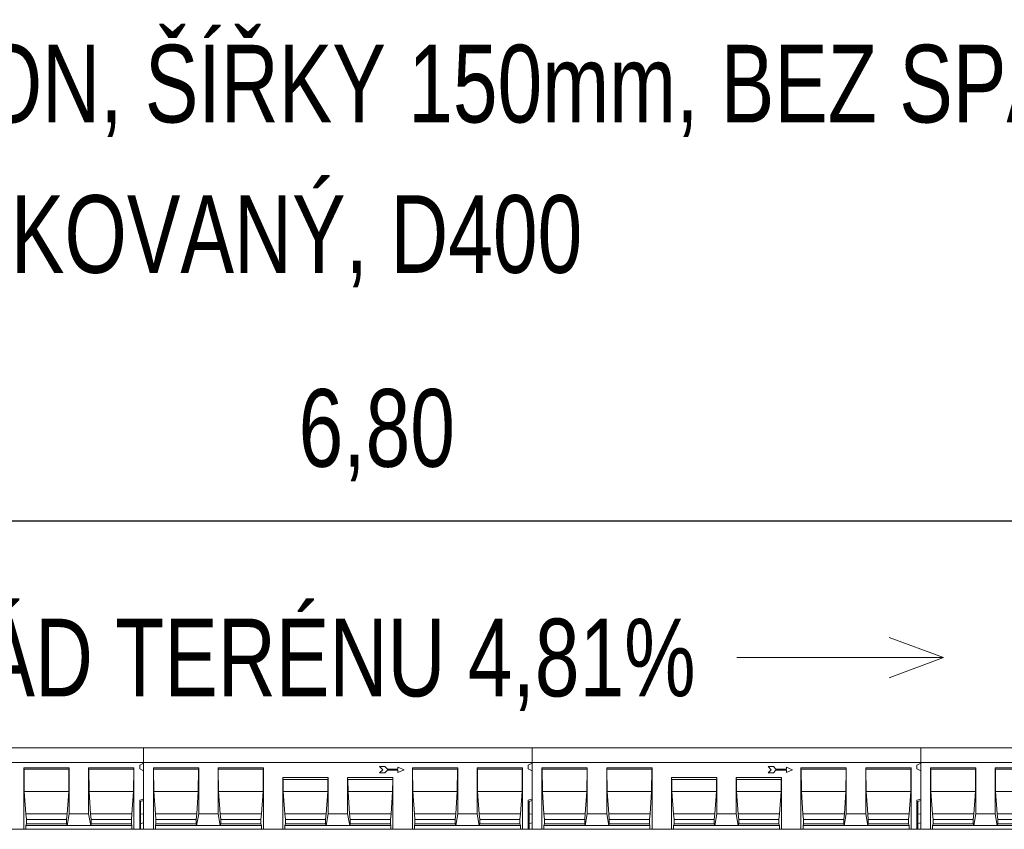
# Model space of a CAD drawing. Header units: metres. Extents: x 132658.5 to 132700.5, y 77167.9 to 77197.6.
# Tile 10 of 23: x 132663.9 to 132666.5, y 77183.2 to 77185.3. Entities that reach past the tile are written whole.
import ezdxf
from ezdxf.enums import TextEntityAlignment as Align

# ---------------------------------------------------------------- set-up
doc = ezdxf.new("R2010")
doc.units = ezdxf.units.M
doc.header["$MEASUREMENT"] = 0
doc.layers.get('0').update_dxf_attribs({"lineweight": 13})
doc.layers.get('DEFPOINTS').update_dxf_attribs({"lineweight": 0})
for name, color, linetype, lineweight in [('DUENN', 4, 'Continuous', 0), ('DUENN-18', 94, 'Continuous', 0), ('KOTY', 7, 'Continuous', 13), ('KRESBA', 6, 'Continuous', 0), ('SICHTBAR', 7, 'Continuous', 0)]:
    doc.layers.add(name, color=color, linetype=linetype, lineweight=lineweight)
doc.styles.add('STYLE-ARIAL', font='arial.ttf')
doc.styles.add('STYLE-ARIAL_CE_-TTF', font='Arial CE -ttf.shx')
doc.dimstyles.new('250', dxfattribs={"dimtxt": 0.5, "dimasz": 0.5, "dimexe": 0.25, "dimexo": 0.25, "dimgap": 0.25, "dimtad": 1, "dimdec": 0, "dimlfac": 1000, "dimdsep": 46, "dimtxsty": 'STYLE-ARIAL_CE_-TTF', "dimblk": 'KOTA_ZN250_1.0', "dimcen": 0, "dimadec": 4, "dimazin": 3, "dimtfac": 1, "dimtdec": 0, "dimtofl": 0, "dimtmove": 2, "dimatfit": 1, "dimldrblk": 'OBLIQUE', "dimfxl": 0, "dimfrac": 2, "dimtolj": 1, "dimarcsym": 0})

# ---------------------------------------------------------------- blocks, each defined once
blk = doc.blocks.new('KOTA_ZN250_1.0')
blk.add_line((0, 0), (-1, 0))
at = {"layer": 'KOTY', "ltscale": 0.25}
for p, q in [((0.424, 0.424), (-0.424, -0.424)), ((0, -0.5), (0, 0.5)), ((-0.5, 0), (0.5, 0))]:
    blk.add_line(p, q, dxfattribs=at)
blk = doc.blocks.new('*D113')
at = {"layer": 'DEFPOINTS', "color": 0, "linetype": 'Continuous', "lineweight": 13}
for p in [(132668.2499, 77183.9871), (132661.4499, 77183.4026), (132668.2499, 77183.4026)]:
    blk.add_point(p, dxfattribs=at)
at = {"layer": 'KOTY', "linetype": 'Continuous'}
for p, q in [((132661.4499, 77183.5026), (132661.4499, 77184.0871)), ((132668.2499, 77183.5026), (132668.2499, 77184.0871))]:
    blk.add_line(p, q, dxfattribs=at)
at = {"layer": 'KOTY', "color": 0, "linetype": 'Continuous', "lineweight": -2}
blk.add_line((132661.6499, 77183.9871), (132668.0499, 77183.9871), dxfattribs=at)
at = {"layer": 'KOTY', "color": 0, "linetype": 'Continuous', "lineweight": -2, "xscale": 0.2, "yscale": 0.2, "zscale": 0.2, "rotation": 180}
blk.add_blockref('KOTA_ZN250_1.0', (132661.4499, 77183.9871), dxfattribs=at)
at = {"layer": 'KOTY', "color": 0, "linetype": 'Continuous', "lineweight": -2, "xscale": 0.2, "yscale": 0.2, "zscale": 0.2}
blk.add_blockref('KOTA_ZN250_1.0', (132668.2499, 77183.9871), dxfattribs=at)
at = {"layer": 'KOTY', "color": 0, "linetype": 'Continuous', "lineweight": 13, "insert": (132664.8499, 77184.2073), "char_height": 0.2, "attachment_point": 5, "style": 'STYLE-ARIAL'}
blk.add_mtext('\\A1;\\H1x;\\W0.74;6,80', dxfattribs=at)
blk = doc.blocks.new('_Oblique')
at = {"color": 0, "linetype": 'ByBlock', "lineweight": -2}
blk.add_line((0.5, 0.5), (-0.5, -0.5), dxfattribs=at)

msp = doc.modelspace()

# ---------------------------------------------------------------- linework, layer by layer
at = {"layer": 'DUENN', "color": 7, "lineweight": 0, "ltscale": 0.001}
for p, q in [((132664.8709, 77183.354), (132664.8572, 77183.354)), ((132664.8572, 77183.354), (132664.8651, 77183.3461)), ((132664.8651, 77183.3461), (132664.8572, 77183.3382)), ((132664.8772, 77183.3477), (132664.8709, 77183.354)), ((132664.8709, 77183.3382), (132664.8772, 77183.3445)), ((132664.9045, 77183.3477), (132664.8772, 77183.3477)), ((132664.8772, 77183.3445), (132664.9045, 77183.3445)), ((132664.9202, 77183.3461), (132664.9045, 77183.3529)), ((132664.9045, 77183.3529), (132664.9045, 77183.3477)), ((132664.9045, 77183.3393), (132664.9202, 77183.3461)), ((132664.9045, 77183.3445), (132664.9045, 77183.3393)), ((132665.8708, 77183.354), (132665.8572, 77183.354)), ((132665.8572, 77183.354), (132665.8651, 77183.3461)), ((132665.8651, 77183.3461), (132665.8572, 77183.3382)), ((132665.8771, 77183.3477), (132665.8708, 77183.354)), ((132665.8708, 77183.3382), (132665.8771, 77183.3445)), ((132665.9044, 77183.3477), (132665.8771, 77183.3477)), ((132665.8771, 77183.3445), (132665.9044, 77183.3445)), ((132665.9202, 77183.3461), (132665.9044, 77183.3529)), ((132665.9044, 77183.3529), (132665.9044, 77183.3477)), ((132665.9044, 77183.3393), (132665.9202, 77183.3461)), ((132665.9044, 77183.3445), (132665.9044, 77183.3393)), ((132664.8572, 77183.3382), (132664.8709, 77183.3382)), ((132665.8572, 77183.3382), (132665.8708, 77183.3382))]:
    msp.add_line(p, q, dxfattribs=at)
at = {"layer": 'DUENN-18', "color": 7, "linetype": 'Continuous', "lineweight": 0, "ltscale": 0.001}
for p, q in [((132664.0583, 77183.3506), (132663.9416, 77183.3506)), ((132663.9421, 77183.3476), (132663.9416, 77183.3506)), ((132663.9416, 77183.1926), (132663.9416, 77183.3506)), ((132663.9421, 77183.3476), (132664.0577, 77183.3476)), ((132663.9427, 77183.2901), (132663.9421, 77183.3476)), ((132664.0577, 77183.3476), (132664.0572, 77183.2901)), ((132664.0583, 77183.3506), (132664.0577, 77183.3476)), ((132664.0583, 77183.2326), (132664.0583, 77183.3506)), ((132664.2249, 77183.3506), (132664.1083, 77183.3506)), ((132664.1088, 77183.3476), (132664.1083, 77183.3506)), ((132664.1083, 77183.2326), (132664.1083, 77183.3506)), ((132664.1088, 77183.3476), (132664.2244, 77183.3476)), ((132664.1093, 77183.2901), (132664.1088, 77183.3476)), ((132664.2244, 77183.3476), (132664.2239, 77183.2901)), ((132664.2249, 77183.3506), (132664.2244, 77183.3476)), ((132664.2249, 77183.1926), (132664.2249, 77183.3506)), ((132664.3916, 77183.3506), (132664.2749, 77183.3506)), ((132664.2755, 77183.3476), (132664.2749, 77183.3506)), ((132664.2749, 77183.1926), (132664.2749, 77183.3506)), ((132664.2755, 77183.3476), (132664.3911, 77183.3476)), ((132664.276, 77183.2901), (132664.2755, 77183.3476)), ((132664.3911, 77183.3476), (132664.3905, 77183.2901)), ((132664.3916, 77183.3506), (132664.3911, 77183.3476)), ((132664.3916, 77183.3506), (132664.3916, 77183.2326)), ((132664.5583, 77183.3506), (132664.4416, 77183.3506)), ((132664.4421, 77183.3476), (132664.4416, 77183.3506)), ((132664.4416, 77183.2326), (132664.4416, 77183.3506)), ((132664.4421, 77183.3476), (132664.5577, 77183.3476)), ((132664.4426, 77183.2901), (132664.4421, 77183.3476)), ((132664.5577, 77183.3476), (132664.5572, 77183.2901)), ((132664.5583, 77183.3506), (132664.5577, 77183.3476)), ((132664.5583, 77183.3506), (132664.5583, 77183.1926)), ((132665.0583, 77183.3506), (132664.9416, 77183.3506)), ((132664.9421, 77183.3476), (132664.9416, 77183.3506)), ((132664.9416, 77183.1926), (132664.9416, 77183.3506)), ((132664.9421, 77183.3476), (132665.0577, 77183.3476)), ((132664.9427, 77183.2901), (132664.9421, 77183.3476)), ((132665.0577, 77183.3476), (132665.0572, 77183.2901)), ((132665.0583, 77183.3506), (132665.0577, 77183.3476)), ((132665.0583, 77183.2326), (132665.0583, 77183.3506)), ((132665.2249, 77183.3506), (132665.1083, 77183.3506)), ((132665.1088, 77183.3476), (132665.1083, 77183.3506)), ((132665.1083, 77183.2326), (132665.1083, 77183.3506)), ((132665.1088, 77183.3476), (132665.2244, 77183.3476)), ((132665.1093, 77183.2901), (132665.1088, 77183.3476)), ((132665.2244, 77183.3476), (132665.2239, 77183.2901)), ((132665.2249, 77183.3506), (132665.2244, 77183.3476)), ((132665.2249, 77183.1926), (132665.2249, 77183.3506)), ((132665.3916, 77183.3506), (132665.2749, 77183.3506)), ((132665.2755, 77183.3476), (132665.2749, 77183.3506)), ((132665.2749, 77183.1926), (132665.2749, 77183.3506)), ((132665.2755, 77183.3476), (132665.391, 77183.3476)), ((132665.276, 77183.2901), (132665.2755, 77183.3476)), ((132665.391, 77183.3476), (132665.3905, 77183.2901)), ((132665.3916, 77183.3506), (132665.391, 77183.3476)), ((132665.3916, 77183.3506), (132665.3916, 77183.2326)), ((132665.5582, 77183.3506), (132665.4416, 77183.3506)), ((132665.4421, 77183.3476), (132665.4416, 77183.3506)), ((132665.4416, 77183.2326), (132665.4416, 77183.3506)), ((132665.4421, 77183.3476), (132665.5577, 77183.3476)), ((132665.4426, 77183.2901), (132665.4421, 77183.3476)), ((132665.5577, 77183.3476), (132665.5572, 77183.2901)), ((132665.5582, 77183.3506), (132665.5577, 77183.3476)), ((132665.5582, 77183.3506), (132665.5582, 77183.1926)), ((132666.0583, 77183.3506), (132665.9416, 77183.3506)), ((132665.9421, 77183.3476), (132665.9416, 77183.3506)), ((132665.9416, 77183.1926), (132665.9416, 77183.3506)), ((132665.9421, 77183.3476), (132666.0577, 77183.3476)), ((132665.9426, 77183.2901), (132665.9421, 77183.3476)), ((132666.0577, 77183.3476), (132666.0572, 77183.2901)), ((132666.0583, 77183.3506), (132666.0577, 77183.3476)), ((132666.0583, 77183.2326), (132666.0583, 77183.3506)), ((132666.2249, 77183.3506), (132666.1083, 77183.3506)), ((132666.1088, 77183.3476), (132666.1083, 77183.3506)), ((132666.1083, 77183.2326), (132666.1083, 77183.3506)), ((132666.1088, 77183.3476), (132666.2244, 77183.3476)), ((132666.1093, 77183.2901), (132666.1088, 77183.3476)), ((132666.2244, 77183.3476), (132666.2239, 77183.2901)), ((132666.2249, 77183.3506), (132666.2244, 77183.3476)), ((132666.2249, 77183.1926), (132666.2249, 77183.3506)), ((132666.3916, 77183.3506), (132666.2749, 77183.3506)), ((132666.2754, 77183.3476), (132666.2749, 77183.3506)), ((132666.2749, 77183.1926), (132666.2749, 77183.3506)), ((132666.2754, 77183.3476), (132666.391, 77183.3476)), ((132666.276, 77183.2901), (132666.2754, 77183.3476)), ((132666.391, 77183.3476), (132666.3905, 77183.2901)), ((132666.3916, 77183.3506), (132666.391, 77183.3476)), ((132666.3916, 77183.3506), (132666.3916, 77183.2326)), ((132666.5582, 77183.3506), (132666.4416, 77183.3506)), ((132666.4421, 77183.3476), (132666.4416, 77183.3506)), ((132666.4416, 77183.2326), (132666.4416, 77183.3506)), ((132666.4421, 77183.3476), (132666.5577, 77183.3476)), ((132666.4426, 77183.2901), (132666.4421, 77183.3476)), ((132664.6083, 77183.1926), (132664.6083, 77183.3256)), ((132664.6083, 77183.3256), (132664.609, 77183.3212)), ((132664.6083, 77183.3256), (132664.7249, 77183.3256)), ((132664.6093, 77183.2901), (132664.609, 77183.3212)), ((132664.609, 77183.3212), (132664.7242, 77183.3212)), ((132664.7242, 77183.3212), (132664.7239, 77183.2901)), ((132664.7242, 77183.3212), (132664.7249, 77183.3256)), ((132664.7249, 77183.3256), (132664.7249, 77183.2326)), ((132664.7749, 77183.2326), (132664.7749, 77183.3256)), ((132664.7749, 77183.3256), (132664.7757, 77183.3212)), ((132664.7749, 77183.3256), (132664.8916, 77183.3256)), ((132664.776, 77183.2901), (132664.7757, 77183.3212)), ((132664.7757, 77183.3212), (132664.8908, 77183.3212)), ((132664.8908, 77183.3212), (132664.8905, 77183.2901)), ((132664.8908, 77183.3212), (132664.8916, 77183.3256)), ((132664.8916, 77183.3256), (132664.8916, 77183.1926)), ((132665.6082, 77183.1926), (132665.6082, 77183.3256)), ((132665.6082, 77183.3256), (132665.609, 77183.3212)), ((132665.6082, 77183.3256), (132665.7249, 77183.3256)), ((132665.6093, 77183.2901), (132665.609, 77183.3212)), ((132665.609, 77183.3212), (132665.7241, 77183.3212)), ((132665.7241, 77183.3212), (132665.7239, 77183.2901)), ((132665.7241, 77183.3212), (132665.7249, 77183.3256)), ((132665.7249, 77183.3256), (132665.7249, 77183.2326)), ((132665.7749, 77183.2326), (132665.7749, 77183.3256)), ((132665.7749, 77183.3256), (132665.7757, 77183.3212)), ((132665.7749, 77183.3256), (132665.8916, 77183.3256)), ((132665.776, 77183.2901), (132665.7757, 77183.3212)), ((132665.7757, 77183.3212), (132665.8908, 77183.3212)), ((132665.8908, 77183.3212), (132665.8905, 77183.2901)), ((132665.8908, 77183.3212), (132665.8916, 77183.3256)), ((132665.8916, 77183.3256), (132665.8916, 77183.1926)), ((132663.9427, 77183.2901), (132664.0572, 77183.2901)), ((132663.9467, 77183.2326), (132663.9427, 77183.2901)), ((132664.0572, 77183.2901), (132664.0532, 77183.2326)), ((132664.1093, 77183.2901), (132664.2239, 77183.2901)), ((132664.1134, 77183.2326), (132664.1093, 77183.2901)), ((132664.2239, 77183.2901), (132664.2199, 77183.2326)), ((132664.276, 77183.2901), (132664.3905, 77183.2901)), ((132664.28, 77183.2326), (132664.276, 77183.2901)), ((132664.3905, 77183.2901), (132664.3865, 77183.2326)), ((132664.4426, 77183.2901), (132664.5572, 77183.2901)), ((132664.4467, 77183.2326), (132664.4426, 77183.2901)), ((132664.5572, 77183.2901), (132664.5532, 77183.2326)), ((132664.6093, 77183.2901), (132664.7239, 77183.2901)), ((132664.6133, 77183.2326), (132664.6093, 77183.2901)), ((132664.7239, 77183.2901), (132664.7198, 77183.2326)), ((132664.776, 77183.2901), (132664.8905, 77183.2901)), ((132664.78, 77183.2326), (132664.776, 77183.2901)), ((132664.8905, 77183.2901), (132664.8865, 77183.2326)), ((132664.9427, 77183.2901), (132665.0572, 77183.2901)), ((132664.9467, 77183.2326), (132664.9427, 77183.2901)), ((132665.0572, 77183.2901), (132665.0532, 77183.2326)), ((132665.1093, 77183.2901), (132665.2239, 77183.2901)), ((132665.1133, 77183.2326), (132665.1093, 77183.2901)), ((132665.2239, 77183.2901), (132665.2198, 77183.2326)), ((132665.276, 77183.2901), (132665.3905, 77183.2901)), ((132665.28, 77183.2326), (132665.276, 77183.2901)), ((132665.3905, 77183.2901), (132665.3865, 77183.2326)), ((132665.4426, 77183.2901), (132665.5572, 77183.2901)), ((132665.4467, 77183.2326), (132665.4426, 77183.2901)), ((132665.5572, 77183.2901), (132665.5532, 77183.2326)), ((132665.6093, 77183.2901), (132665.7239, 77183.2901)), ((132665.6133, 77183.2326), (132665.6093, 77183.2901)), ((132665.7239, 77183.2901), (132665.7198, 77183.2326)), ((132665.776, 77183.2901), (132665.8905, 77183.2901)), ((132665.78, 77183.2326), (132665.776, 77183.2901)), ((132665.8905, 77183.2901), (132665.8865, 77183.2326)), ((132665.9426, 77183.2901), (132666.0572, 77183.2901)), ((132665.9467, 77183.2326), (132665.9426, 77183.2901)), ((132666.0572, 77183.2901), (132666.0532, 77183.2326)), ((132666.1093, 77183.2901), (132666.2239, 77183.2901)), ((132666.1133, 77183.2326), (132666.1093, 77183.2901)), ((132666.2239, 77183.2901), (132666.2198, 77183.2326)), ((132666.276, 77183.2901), (132666.3905, 77183.2901)), ((132666.28, 77183.2326), (132666.276, 77183.2901)), ((132666.3905, 77183.2901), (132666.3865, 77183.2326)), ((132666.4426, 77183.2901), (132666.5572, 77183.2901)), ((132666.4467, 77183.2326), (132666.4426, 77183.2901)), ((132663.9467, 77183.2326), (132664.0532, 77183.2326)), ((132663.9482, 77183.2176), (132663.9467, 77183.2326)), ((132663.9482, 77183.2176), (132664.0517, 77183.2176)), ((132663.9482, 77183.207), (132663.9482, 77183.2176)), ((132664.0532, 77183.2326), (132664.0517, 77183.2176)), ((132664.0517, 77183.2176), (132664.0517, 77183.207)), ((132664.0583, 77183.2326), (132664.053, 77183.2026)), ((132664.1083, 77183.2326), (132664.0583, 77183.2326)), ((132664.1136, 77183.2026), (132664.1083, 77183.2326)), ((132664.1134, 77183.2326), (132664.2199, 77183.2326)), ((132664.1149, 77183.2176), (132664.1134, 77183.2326)), ((132664.1149, 77183.2176), (132664.2183, 77183.2176)), ((132664.1149, 77183.207), (132664.1149, 77183.2176)), ((132664.2199, 77183.2326), (132664.2183, 77183.2176)), ((132664.2183, 77183.2176), (132664.2183, 77183.207)), ((132664.28, 77183.2326), (132664.3865, 77183.2326)), ((132664.2816, 77183.2176), (132664.28, 77183.2326)), ((132664.2816, 77183.2176), (132664.385, 77183.2176)), ((132664.2816, 77183.207), (132664.2816, 77183.2176)), ((132664.3865, 77183.2326), (132664.385, 77183.2176)), ((132664.385, 77183.2176), (132664.385, 77183.207)), ((132664.3916, 77183.2326), (132664.3863, 77183.2026)), ((132664.4416, 77183.2326), (132664.3916, 77183.2326)), ((132664.4469, 77183.2026), (132664.4416, 77183.2326)), ((132664.4467, 77183.2326), (132664.5532, 77183.2326)), ((132664.4482, 77183.2176), (132664.4467, 77183.2326)), ((132664.4482, 77183.2176), (132664.5516, 77183.2176)), ((132664.4482, 77183.207), (132664.4482, 77183.2176)), ((132664.5532, 77183.2326), (132664.5516, 77183.2176)), ((132664.5516, 77183.2176), (132664.5516, 77183.207)), ((132664.6133, 77183.2326), (132664.7198, 77183.2326)), ((132664.6149, 77183.2176), (132664.6133, 77183.2326)), ((132664.6149, 77183.2176), (132664.7183, 77183.2176)), ((132664.6149, 77183.207), (132664.6149, 77183.2176)), ((132664.7198, 77183.2326), (132664.7183, 77183.2176)), ((132664.7183, 77183.2176), (132664.7183, 77183.207)), ((132664.7249, 77183.2326), (132664.7196, 77183.2026)), ((132664.7749, 77183.2326), (132664.7249, 77183.2326)), ((132664.7802, 77183.2026), (132664.7749, 77183.2326)), ((132664.78, 77183.2326), (132664.8865, 77183.2326)), ((132664.7815, 77183.2176), (132664.78, 77183.2326)), ((132664.7815, 77183.2176), (132664.885, 77183.2176)), ((132664.7815, 77183.207), (132664.7815, 77183.2176)), ((132664.8865, 77183.2326), (132664.885, 77183.2176)), ((132664.885, 77183.2176), (132664.885, 77183.207)), ((132664.9467, 77183.2326), (132665.0532, 77183.2326)), ((132664.9482, 77183.2176), (132664.9467, 77183.2326)), ((132664.9482, 77183.2176), (132665.0516, 77183.2176)), ((132664.9482, 77183.207), (132664.9482, 77183.2176)), ((132665.0532, 77183.2326), (132665.0516, 77183.2176)), ((132665.0516, 77183.2176), (132665.0516, 77183.207)), ((132665.0583, 77183.2326), (132665.053, 77183.2026)), ((132665.1083, 77183.2326), (132665.0583, 77183.2326)), ((132665.1136, 77183.2026), (132665.1083, 77183.2326)), ((132665.1133, 77183.2326), (132665.2198, 77183.2326)), ((132665.1149, 77183.2176), (132665.1133, 77183.2326)), ((132665.1149, 77183.2176), (132665.2183, 77183.2176)), ((132665.1149, 77183.207), (132665.1149, 77183.2176)), ((132665.2198, 77183.2326), (132665.2183, 77183.2176)), ((132665.2183, 77183.2176), (132665.2183, 77183.207)), ((132665.28, 77183.2326), (132665.3865, 77183.2326)), ((132665.2815, 77183.2176), (132665.28, 77183.2326)), ((132665.2815, 77183.2176), (132665.385, 77183.2176)), ((132665.2815, 77183.207), (132665.2815, 77183.2176)), ((132665.3865, 77183.2326), (132665.385, 77183.2176)), ((132665.385, 77183.2176), (132665.385, 77183.207)), ((132665.3916, 77183.2326), (132665.3863, 77183.2026)), ((132665.4416, 77183.2326), (132665.3916, 77183.2326)), ((132665.4469, 77183.2026), (132665.4416, 77183.2326)), ((132665.4467, 77183.2326), (132665.5532, 77183.2326)), ((132665.4482, 77183.2176), (132665.4467, 77183.2326)), ((132665.4482, 77183.2176), (132665.5516, 77183.2176)), ((132665.4482, 77183.207), (132665.4482, 77183.2176)), ((132665.5532, 77183.2326), (132665.5516, 77183.2176)), ((132665.5516, 77183.2176), (132665.5516, 77183.207)), ((132665.6133, 77183.2326), (132665.7198, 77183.2326)), ((132665.6149, 77183.2176), (132665.6133, 77183.2326)), ((132665.6149, 77183.2176), (132665.7183, 77183.2176)), ((132665.6149, 77183.207), (132665.6149, 77183.2176)), ((132665.7198, 77183.2326), (132665.7183, 77183.2176)), ((132665.7183, 77183.2176), (132665.7183, 77183.207)), ((132665.7249, 77183.2326), (132665.7196, 77183.2026)), ((132665.7749, 77183.2326), (132665.7249, 77183.2326)), ((132665.7802, 77183.2026), (132665.7749, 77183.2326)), ((132665.78, 77183.2326), (132665.8865, 77183.2326)), ((132665.7815, 77183.2176), (132665.78, 77183.2326)), ((132665.7815, 77183.2176), (132665.885, 77183.2176)), ((132665.7815, 77183.207), (132665.7815, 77183.2176)), ((132665.8865, 77183.2326), (132665.885, 77183.2176)), ((132665.885, 77183.2176), (132665.885, 77183.207)), ((132665.9467, 77183.2326), (132666.0532, 77183.2326)), ((132665.9482, 77183.2176), (132665.9467, 77183.2326)), ((132665.9482, 77183.2176), (132666.0516, 77183.2176)), ((132665.9482, 77183.207), (132665.9482, 77183.2176)), ((132666.0532, 77183.2326), (132666.0516, 77183.2176)), ((132666.0516, 77183.2176), (132666.0516, 77183.207)), ((132666.0583, 77183.2326), (132666.053, 77183.2026)), ((132666.1083, 77183.2326), (132666.0583, 77183.2326)), ((132666.1135, 77183.2026), (132666.1083, 77183.2326)), ((132666.1133, 77183.2326), (132666.2198, 77183.2326)), ((132666.1149, 77183.2176), (132666.1133, 77183.2326)), ((132666.1149, 77183.2176), (132666.2183, 77183.2176)), ((132666.1149, 77183.207), (132666.1149, 77183.2176)), ((132666.2198, 77183.2326), (132666.2183, 77183.2176)), ((132666.2183, 77183.2176), (132666.2183, 77183.207)), ((132666.28, 77183.2326), (132666.3865, 77183.2326)), ((132666.2815, 77183.2176), (132666.28, 77183.2326)), ((132666.2815, 77183.2176), (132666.385, 77183.2176)), ((132666.2815, 77183.207), (132666.2815, 77183.2176)), ((132666.3865, 77183.2326), (132666.385, 77183.2176)), ((132666.385, 77183.2176), (132666.385, 77183.207)), ((132666.3916, 77183.2326), (132666.3863, 77183.2026)), ((132666.4416, 77183.2326), (132666.3916, 77183.2326)), ((132666.4469, 77183.2026), (132666.4416, 77183.2326)), ((132666.4467, 77183.2326), (132666.5532, 77183.2326)), ((132666.4482, 77183.2176), (132666.4467, 77183.2326)), ((132666.4482, 77183.2176), (132666.5516, 77183.2176)), ((132666.4482, 77183.207), (132666.4482, 77183.2176)), ((132663.9469, 77183.2026), (132663.9482, 77183.207)), ((132663.9469, 77183.2026), (132664.053, 77183.2026)), ((132663.9469, 77183.1926), (132663.9469, 77183.2026)), ((132663.9482, 77183.207), (132664.0517, 77183.207)), ((132664.0517, 77183.207), (132664.053, 77183.2026)), ((132664.053, 77183.2026), (132664.1136, 77183.2026)), ((132664.1136, 77183.2026), (132664.1149, 77183.207)), ((132664.1136, 77183.2026), (132664.2197, 77183.2026)), ((132664.1149, 77183.207), (132664.2183, 77183.207)), ((132664.2183, 77183.207), (132664.2197, 77183.2026)), ((132664.2197, 77183.2026), (132664.2197, 77183.1926)), ((132664.2802, 77183.2026), (132664.2816, 77183.207)), ((132664.2802, 77183.2026), (132664.3863, 77183.2026)), ((132664.2802, 77183.1926), (132664.2802, 77183.2026)), ((132664.2816, 77183.207), (132664.385, 77183.207)), ((132664.385, 77183.207), (132664.3863, 77183.2026)), ((132664.3863, 77183.2026), (132664.4469, 77183.2026)), ((132664.4469, 77183.2026), (132664.4482, 77183.207)), ((132664.4469, 77183.2026), (132664.553, 77183.2026)), ((132664.4482, 77183.207), (132664.5516, 77183.207)), ((132664.5516, 77183.207), (132664.553, 77183.2026)), ((132664.553, 77183.2026), (132664.553, 77183.1926)), ((132664.6135, 77183.2026), (132664.6149, 77183.207)), ((132664.6135, 77183.2026), (132664.7196, 77183.2026)), ((132664.6135, 77183.1926), (132664.6135, 77183.2026)), ((132664.6149, 77183.207), (132664.7183, 77183.207)), ((132664.7183, 77183.207), (132664.7196, 77183.2026)), ((132664.7196, 77183.2026), (132664.7802, 77183.2026)), ((132664.7802, 77183.2026), (132664.7815, 77183.207)), ((132664.7802, 77183.2026), (132664.8863, 77183.2026)), ((132664.7815, 77183.207), (132664.885, 77183.207)), ((132664.885, 77183.207), (132664.8863, 77183.2026)), ((132664.8863, 77183.2026), (132664.8863, 77183.1926)), ((132664.9469, 77183.2026), (132664.9482, 77183.207)), ((132664.9469, 77183.2026), (132665.053, 77183.2026)), ((132664.9469, 77183.1926), (132664.9469, 77183.2026)), ((132664.9482, 77183.207), (132665.0516, 77183.207)), ((132665.0516, 77183.207), (132665.053, 77183.2026)), ((132665.053, 77183.2026), (132665.1136, 77183.2026)), ((132665.1136, 77183.2026), (132665.1149, 77183.207)), ((132665.1136, 77183.2026), (132665.2196, 77183.2026)), ((132665.1149, 77183.207), (132665.2183, 77183.207)), ((132665.2183, 77183.207), (132665.2196, 77183.2026)), ((132665.2196, 77183.2026), (132665.2196, 77183.1926)), ((132665.2802, 77183.2026), (132665.2815, 77183.207)), ((132665.2802, 77183.2026), (132665.3863, 77183.2026)), ((132665.2802, 77183.1926), (132665.2802, 77183.2026)), ((132665.2815, 77183.207), (132665.385, 77183.207)), ((132665.385, 77183.207), (132665.3863, 77183.2026)), ((132665.3863, 77183.2026), (132665.4469, 77183.2026)), ((132665.4469, 77183.2026), (132665.4482, 77183.207)), ((132665.4469, 77183.2026), (132665.553, 77183.2026)), ((132665.4482, 77183.207), (132665.5516, 77183.207)), ((132665.5516, 77183.207), (132665.553, 77183.2026)), ((132665.553, 77183.2026), (132665.553, 77183.1926)), ((132665.6135, 77183.2026), (132665.6149, 77183.207)), ((132665.6135, 77183.2026), (132665.7196, 77183.2026)), ((132665.6135, 77183.1926), (132665.6135, 77183.2026)), ((132665.6149, 77183.207), (132665.7183, 77183.207)), ((132665.7183, 77183.207), (132665.7196, 77183.2026)), ((132665.7196, 77183.2026), (132665.7802, 77183.2026)), ((132665.7802, 77183.2026), (132665.7815, 77183.207)), ((132665.7802, 77183.2026), (132665.8863, 77183.2026)), ((132665.7815, 77183.207), (132665.885, 77183.207)), ((132665.885, 77183.207), (132665.8863, 77183.2026)), ((132665.8863, 77183.2026), (132665.8863, 77183.1926)), ((132665.9469, 77183.2026), (132665.9482, 77183.207)), ((132665.9469, 77183.2026), (132666.053, 77183.2026)), ((132665.9469, 77183.1926), (132665.9469, 77183.2026)), ((132665.9482, 77183.207), (132666.0516, 77183.207)), ((132666.0516, 77183.207), (132666.053, 77183.2026)), ((132666.053, 77183.2026), (132666.1135, 77183.2026)), ((132666.1135, 77183.2026), (132666.1149, 77183.207)), ((132666.1135, 77183.2026), (132666.2196, 77183.2026)), ((132666.1149, 77183.207), (132666.2183, 77183.207)), ((132666.2183, 77183.207), (132666.2196, 77183.2026)), ((132666.2196, 77183.2026), (132666.2196, 77183.1926)), ((132666.2802, 77183.2026), (132666.2815, 77183.207)), ((132666.2802, 77183.2026), (132666.3863, 77183.2026)), ((132666.2802, 77183.1926), (132666.2802, 77183.2026)), ((132666.2815, 77183.207), (132666.385, 77183.207)), ((132666.385, 77183.207), (132666.3863, 77183.2026)), ((132666.3863, 77183.2026), (132666.4469, 77183.2026)), ((132666.4469, 77183.2026), (132666.4482, 77183.207)), ((132666.4469, 77183.2026), (132666.5529, 77183.2026)), ((132666.4482, 77183.207), (132666.5516, 77183.207))]:
    msp.add_line(p, q, dxfattribs=at)
at = {"layer": 'KRESBA', "color": 7, "lineweight": 13, "ltscale": 0.25}
for p, q in [((132666.3088, 77183.6348), (132666.1684, 77183.6867)), ((132665.7767, 77183.6348), (132666.3088, 77183.6348)), ((132666.3088, 77183.6348), (132666.1684, 77183.5828))]:
    msp.add_line(p, q, dxfattribs=at)
at = {"layer": 'SICHTBAR', "color": 7, "linetype": 'Continuous', "lineweight": 0, "ltscale": 0.001}
for p, q in [((132663.2499, 77183.4026), (132664.2499, 77183.4026)), ((132664.2499, 77183.4026), (132665.2499, 77183.4026)), ((132665.2499, 77183.4026), (132666.2499, 77183.4026)), ((132666.2499, 77183.4026), (132667.2499, 77183.4026)), ((132663.2499, 77183.3646), (132664.2499, 77183.3646)), ((132664.2499, 77183.363), (132664.2399, 77183.3576)), ((132664.2399, 77183.3576), (132664.2399, 77183.3483)), ((132664.2399, 77183.3483), (132664.2499, 77183.343)), ((132664.2499, 77183.363), (132664.2499, 77183.3646)), ((132664.2499, 77183.3646), (132665.2499, 77183.3646)), ((132665.2499, 77183.363), (132665.2399, 77183.3576)), ((132665.2399, 77183.3576), (132665.2399, 77183.3483)), ((132665.2399, 77183.3483), (132665.2499, 77183.343)), ((132665.2499, 77183.363), (132665.2499, 77183.3646)), ((132665.2499, 77183.3646), (132666.2499, 77183.3646)), ((132666.2499, 77183.363), (132666.2399, 77183.3576)), ((132666.2399, 77183.3576), (132666.2399, 77183.3483)), ((132666.2399, 77183.3483), (132666.2499, 77183.343)), ((132666.2499, 77183.363), (132666.2499, 77183.3646)), ((132666.2499, 77183.3646), (132667.2499, 77183.3646)), ((132664.2499, 77183.2703), (132664.2399, 77183.2676)), ((132665.2499, 77183.2703), (132665.2399, 77183.2676)), ((132666.2499, 77183.2703), (132666.2399, 77183.2676)), ((132664.2399, 77183.2676), (132664.2399, 77183.1926)), ((132664.2499, 77183.2666), (132664.2419, 77183.2645)), ((132664.2419, 77183.2645), (132664.2419, 77183.1926)), ((132665.2399, 77183.2676), (132665.2399, 77183.1926)), ((132665.2499, 77183.2666), (132665.2419, 77183.2645)), ((132665.2419, 77183.2645), (132665.2419, 77183.1926)), ((132666.2399, 77183.2676), (132666.2399, 77183.1926)), ((132666.2499, 77183.2666), (132666.2419, 77183.2645)), ((132666.2419, 77183.2645), (132666.2419, 77183.1926)), ((132664.2399, 77183.2316), (132664.2499, 77183.2327)), ((132665.2399, 77183.2316), (132665.2499, 77183.2327)), ((132666.2399, 77183.2316), (132666.2499, 77183.2327)), ((132664.2399, 77183.2066), (132664.2499, 77183.2093)), ((132665.2399, 77183.2066), (132665.2499, 77183.2093)), ((132666.2399, 77183.2066), (132666.2499, 77183.2093))]:
    msp.add_line(p, q, dxfattribs=at)
at = {"layer": 'SICHTBAR', "color": 7, "lineweight": 0, "ltscale": 0.001}
for p, q in [((132664.2499, 77183.4026), (132664.2499, 77183.1926)), ((132664.2499, 77183.4026), (132664.2499, 77183.2666)), ((132665.2499, 77183.4026), (132665.2499, 77183.1926)), ((132665.2499, 77183.4026), (132665.2499, 77183.2666)), ((132666.2499, 77183.4026), (132666.2499, 77183.1926)), ((132666.2499, 77183.4026), (132666.2499, 77183.2666)), ((132664.2499, 77183.1926), (132663.2419, 77183.1926)), ((132665.2499, 77183.1926), (132664.2419, 77183.1926)), ((132666.2499, 77183.1926), (132665.2419, 77183.1926)), ((132667.2499, 77183.1926), (132666.2419, 77183.1926))]:
    msp.add_line(p, q, dxfattribs=at)

# ---------------------------------------------------------------- texts
at = {"layer": 'KOTY', "color": 7, "linetype": 'Continuous', "lineweight": 13, "style": 'STYLE-ARIAL', "width": 0.74}
msp.add_text('SPÁD TERÉNU 4,81%', height=0.2, dxfattribs=at).set_placement((132664.6134, 77183.6348), align=Align.MIDDLE_CENTER)
at = {"layer": 'KRESBA', "color": 7, "style": 'STYLE-ARIAL', "width": 0.74}
for s, p in [('SYSTÉM: POLYMERBETON, ŠÍŘKY 150mm, BEZ SPÁDU DNA', (132661.4501, 77185.1122)), ('ROŠT: MŘÍŽKOVÝ POZINKOVANÝ, D400', (132661.4501, 77184.7251))]:
    msp.add_text(s, height=0.2, dxfattribs=at).set_placement(p, align=Align.MIDDLE_LEFT)

# ---------------------------------------------------------------- dimensions: what is measured, and where the dimension line sits
at = {"layer": 'KOTY', "color": 7, "linetype": 'Continuous', "lineweight": 13}
dim = msp.add_linear_dim(base=(132668.2499, 77183.9871), p1=(132661.4499, 77183.4026), p2=(132668.2499, 77183.4026), text='\\H1x;\\W0.74;6,80', dimstyle='250', override={"dimscale": 0, "dimtxt": 0.2, "dimasz": 0.2, "dimexe": 0.1, "dimexo": 0.1, "dimgap": 0.1, "dimtxsty": 'STYLE-ARIAL', "dimclre": 256, "dimfrac": 0, "dimlwe": 65535}, dxfattribs=at)
dim.commit()
dim.dimension.update_dxf_attribs({"geometry": '*D113', "text_midpoint": (132664.8499, 77184.2073)})

doc.saveas('drawing.dxf')
